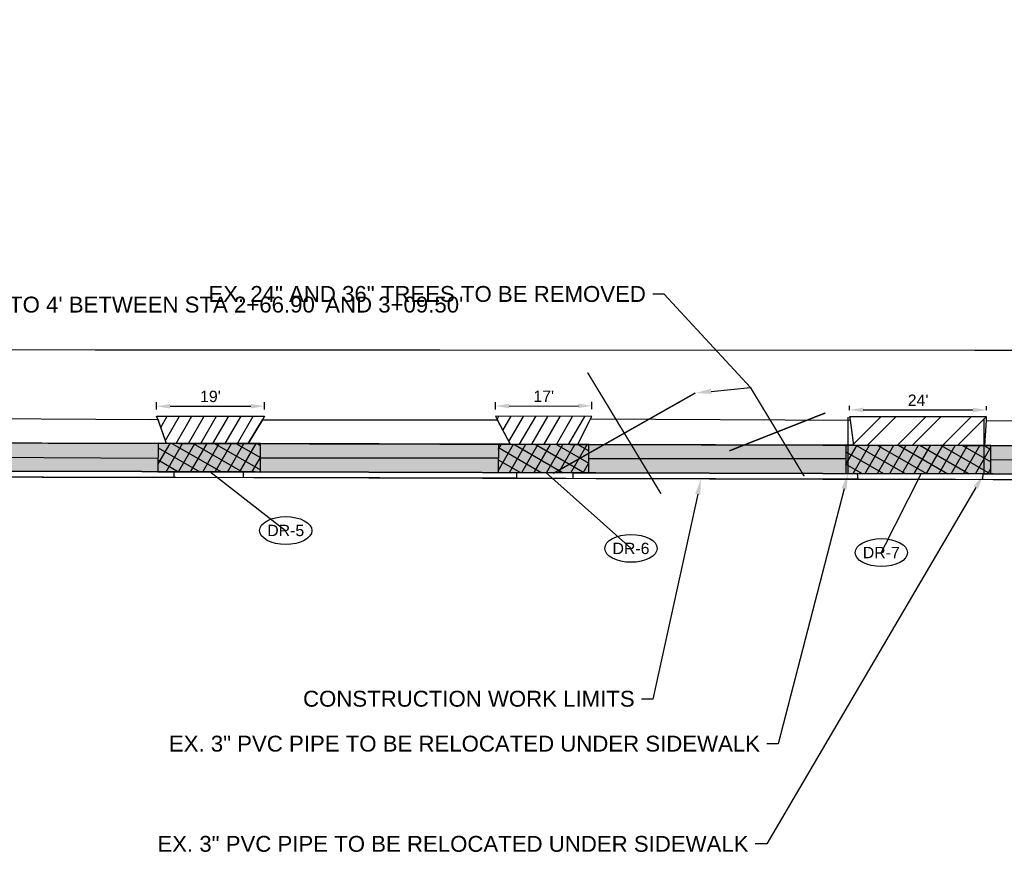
# Model space of a CAD drawing. Extents: x 193332 to 389459, y 288698 to 577709.
# Tile 3 of 10: x 194191 to 194364, y 288698 to 288846. Entities that reach past the tile are written whole.
import ezdxf
from ezdxf import colors
from ezdxf.entities.mleader import LeaderData, LeaderLine
from ezdxf.enums import TextEntityAlignment as Align
from ezdxf.math import Vec2, Vec3

# ---------------------------------------------------------------- set-up
doc = ezdxf.new("R2010")
doc.units = 0
doc.header["$MEASUREMENT"] = 0
doc.header["$PDSIZE"] = 5
doc.linetypes.add('c_p-bn-work-lim', pattern=[0.2, 0.1, -0.1])
for name, color, linetype, plot in [('0_Working 4 Inch Length', 3, 'Continuous', False), ('0_Working Curb Ramp', 4, 'Continuous', False), ('0_Working Seeding', 3, 'Continuous', False)]:
    doc.layers.add(name, color=color, linetype=linetype, plot=plot)
for name, color, linetype in [('AN-Text-Notes', 6, 'Continuous'), ('AN-Text-Notes-Balloon', 7, 'Continuous'), ('C_P-BN-Work-Lim', 2, 'c_p-bn-work-lim'), ('C_P-PV-Drive-Asph-Hatch', 228, 'Continuous'), ('C_P-PV-Drive-Conc', 254, 'Continuous'), ('C_P-PV-Drive-Conc-Hatch', 8, 'Continuous'), ('C_P-PV-Walk-Conc', 254, 'Continuous'), ('C_P-PV-Walk-Hatch', 250, 'Continuous'), ('C_P-PV-Walk-Hatch-6IN', 250, 'Continuous'), ('C_P-PV-Walk-Text', 7, 'Continuous'), ('G_X-AN-Text-Dim', 251, 'Continuous')]:
    doc.layers.add(name, color=color, linetype=linetype)
doc.styles.add('CT_P-Dim', font='arial.ttf')
doc.styles.add('CT_P-Symb', font='arial.ttf')
doc.styles.add('CT_P-Text', font='arial.ttf')
doc.styles.get("Standard").update_dxf_attribs({"font": 'simplex.shx'})
doc.dimstyles.new('CT_P-Dim-Eng_A', dxfattribs={"dimtxt": 0.1, "dimasz": 0.12, "dimexe": 0.035, "dimexo": 0.06, "dimgap": 0.035, "dimtad": 1, "dimdsep": 46, "dimtxsty": 'CT_P-Dim', "dimcen": 0, "dimclrd": 256, "dimclre": 256, "dimclrt": 256, "dimaunit": 1, "dimadec": 6, "dimazin": 0, "dimtfac": 0.75, "dimtix": 1, "dimtmove": 1, "dimatfit": 0, "dimfxl": 1, "dimtolj": 1, "dimtzin": 0, "dimlwd": -1, "dimlwe": -1, "dimarcsym": 0})
pattern_1 = [(60, (-0.0392, -2.0003), (-1.623797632, 0.9375), []), (150, (-0.0392, -2.0003), (-0.9375, -1.623797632), [])]
pattern_2 = [(60, (0, 0), (-1.623797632, 0.9375), [])]

# ---------------------------------------------------------------- blocks, each defined once
blk = doc.blocks.new('*D314')
at = {"layer": 'Defpoints', "color": 0, "transparency": 16777216}
for p in [(194233.99, 288777.73), (194214.95, 288775.95, 1114.59), (194233.99, 288775.97, 1114.59)]:
    blk.add_point(p, dxfattribs=at)
at = {"layer": 'G_X-AN-Text-Dim', "transparency": 16777216}
for p, q in [((194214.94, 288777.15), (194214.94, 288778.41)), ((194217.34, 288777.71), (194231.59, 288777.73)), ((194233.99, 288777.17), (194233.99, 288778.43))]:
    blk.add_line(p, q, dxfattribs=at)
for points in [[(194217.34, 288778.11), (194217.34, 288777.31), (194214.94, 288777.71)], [(194231.59, 288778.13), (194231.59, 288777.33), (194233.99, 288777.73)]]:
    blk.add_solid(points, dxfattribs=at)
at = {"layer": 'G_X-AN-Text-Dim', "transparency": 16777216, "insert": (194224.46, 288779.44), "char_height": 2, "attachment_point": 5, "rotation": 0.053, "style": 'CT_P-Dim'}
blk.add_mtext("\\A1;19'", dxfattribs=at)
blk = doc.blocks.new('*D315')
at = {"layer": 'Defpoints', "color": 0, "transparency": 16777216}
for p in [(194291.71, 288777.8), (194274.7, 288775.96, 1113.58), (194291.72, 288776, 1113.39)]:
    blk.add_point(p, dxfattribs=at)
at = {"layer": 'G_X-AN-Text-Dim', "transparency": 16777216}
for p, q in [((194274.7, 288777.16), (194274.69, 288778.46)), ((194291.71, 288777.2), (194291.71, 288778.5)), ((194277.09, 288777.76), (194289.31, 288777.79))]:
    blk.add_line(p, q, dxfattribs=at)
for points in [[(194277.09, 288778.16), (194277.1, 288777.36), (194274.69, 288777.76)], [(194289.31, 288778.19), (194289.31, 288777.39), (194291.71, 288777.8)]]:
    blk.add_solid(points, dxfattribs=at)
at = {"layer": 'G_X-AN-Text-Dim', "transparency": 16777216, "insert": (194283.2, 288779.48), "char_height": 2, "attachment_point": 5, "rotation": 0.1402, "style": 'CT_P-Dim'}
blk.add_mtext("\\A1;17'", dxfattribs=at)
blk = doc.blocks.new('*D316')
at = {"layer": 'Defpoints', "color": 0, "transparency": 16777216}
for p in [(194361.25, 288777.06), (194337.12, 288775.85, 1112.37), (194361.25, 288775.83, 1112.37)]:
    blk.add_point(p, dxfattribs=at)
at = {"layer": 'G_X-AN-Text-Dim', "transparency": 16777216}
for p, q in [((194337.12, 288777.05), (194337.12, 288777.78)), ((194339.52, 288777.08), (194358.85, 288777.06)), ((194361.25, 288777.03), (194361.25, 288777.76))]:
    blk.add_line(p, q, dxfattribs=at)
for points in [[(194339.52, 288777.48), (194339.52, 288776.68), (194337.12, 288777.08)], [(194358.85, 288777.46), (194358.85, 288776.66), (194361.25, 288777.06)]]:
    blk.add_solid(points, dxfattribs=at)
at = {"layer": 'G_X-AN-Text-Dim', "transparency": 16777216, "insert": (194349.19, 288778.78), "char_height": 2, "attachment_point": 5, "rotation": 359.9604, "style": 'CT_P-Dim'}
blk.add_mtext("\\A1;24'", dxfattribs=at)
blk = doc.blocks.new('C_P-AN-ML-Oval-L')
at = {"transparency": 16777216}
blk.add_wipeout([(0.1836, 0.0607), (0.1956, 0.0504), (0.2064, 0.0382), (0.2146, 0.0246), (0.219, 0.0124), (0.2206, -0.0009), (0.2188, -0.0153), (0.2135, -0.0288), (0.2054, -0.0414), (0.1955, -0.0524), (0.1837, -0.0626), (0.1708, -0.0716), (0.1395, -0.0876), (0.108, -0.0987), (0.075, -0.1065), (0.0382, -0.1116), (0.0006, -0.1133), (-0.0364, -0.1116), (-0.073, -0.1067), (-0.1051, -0.0992), (-0.1361, -0.0885), (-0.1509, -0.0819), (-0.1651, -0.0742), (-0.1784, -0.0656), (-0.1905, -0.0559), (-0.2025, -0.0435), (-0.212, -0.0292), (-0.2174, -0.0156), (-0.2194, -0.001), (-0.2174, 0.0135), (-0.2124, 0.0266), (-0.2055, 0.0377), (-0.1966, 0.0482), (-0.1842, 0.0593), (-0.1707, 0.0689), (-0.1553, 0.0777), (-0.1393, 0.0853), (-0.1059, 0.097), (-0.0697, 0.1053), (-0.0349, 0.1098), (0.0006, 0.1113), (0.0369, 0.1098), (0.0726, 0.105), (0.1075, 0.0969), (0.1399, 0.0855), (0.1704, 0.0698)], dxfattribs=at)
blk.add_ellipse((0.0006, -0.001), major_axis=(-0.2306, 0), ratio=0.532621, dxfattribs=at)
at = {"transparency": 16777216, "style": 'CT_P-Symb'}
blk.add_attdef('XX-X', text='', height=0.1, dxfattribs=at).set_placement((0.0006, -0.001), align=Align.MIDDLE)
blk = doc.blocks.new('_None')
blk = doc.blocks.new('_Dot')
at = {"color": 0, "linetype": 'ByBlock', "lineweight": -2}
blk.add_line((-0.5, 0), (-1, 0), dxfattribs=at)
at = {"color": 0, "linetype": 'ByBlock', "const_width": 0.5}
blk.add_lwpolyline([(-0.25, 0, 1), (0.25, 0, 1)], format="xyb", close=True, dxfattribs=at)

msp = doc.modelspace()

# ---------------------------------------------------------------- hatches: boundary and pattern name
at = {"layer": 'C_P-PV-Drive-Asph-Hatch', "transparency": 33554559}
h = msp.add_hatch(dxfattribs=at)
h.set_pattern_fill('ANSI32', color=250, scale=0.75)
h.set_pattern_definition([(45, (0, 0), (-3.97747564, 3.97747564), []), (45, (2.6517, 0), (-3.97747564, 3.97747564), [])])
h.paths.add_polyline_path([(194337.122, 288775.85), (194337.2, 288775.254), (194337.776, 288770.867), (194360.957, 288770.807), (194361.217, 288775.223), (194361.253, 288775.834)])
at = {"layer": 'C_P-PV-Drive-Conc-Hatch'}
h = msp.add_hatch(dxfattribs=at)
h.set_pattern_fill('ANSI31', color=256, scale=0.75, angle=15)
h.set_pattern_definition(pattern_2)
h.paths.add_polyline_path([(194216.479, 288771.878), (194215.182, 288775.455), (194214.945, 288775.952), (194233.988, 288775.97), (194233.62, 288775.35), (194231.125, 288771.14), (194216.677, 288771.178)])
h = msp.add_hatch(dxfattribs=at)
h.set_pattern_fill('ANSI31', color=256, scale=0.75, angle=15)
h.set_pattern_definition(pattern_2)
h.paths.add_polyline_path([(194274.699, 288775.957), (194275.016, 288775.357), (194277.303, 288771.022), (194289.207, 288770.991), (194291.471, 288775.509), (194291.666, 288775.898)])
at = {"layer": 'C_P-PV-Walk-Hatch', "transparency": 33554495}
h = msp.add_hatch(color=256, dxfattribs=at)
h.dxf.hatch_style = 1
edge = h.paths.add_edge_path()
edge.add_line((193897.703, 288771.583), (193900.065, 288771.171))
edge.add_line((193900.065, 288771.171), (193904.06, 288770.589))
edge.add_line((193904.06, 288770.589), (193926.39, 288770.753))
edge.add_line((193926.39, 288770.753), (193975.161, 288771.114))
edge.add_line((193975.161, 288771.114), (194035.253, 288771.56))
edge.add_line((194035.253, 288771.56), (194084.041, 288771.507))
edge.add_line((194084.041, 288771.507), (194094.04, 288770.497))
edge.add_line((194094.04, 288770.497), (194116.712, 288770.437))
edge.add_line((194116.712, 288770.437), (194126.712, 288771.41))
edge.add_line((194126.712, 288771.41), (194155.332, 288771.332))
edge.add_line((194155.332, 288771.332), (194212.345, 288771.188))
edge.add_line((194212.345, 288771.188), (194272.37, 288771.034))
edge.add_line((194272.37, 288771.034), (194332.386, 288770.88))
edge.add_line((194332.386, 288770.88), (194392.401, 288770.726))
edge.add_line((194392.401, 288770.726), (194452.426, 288770.572))
edge.add_line((194452.426, 288770.572), (194512.442, 288770.408))
edge.add_line((194512.442, 288770.408), (194572.466, 288770.254))
edge.add_line((194572.466, 288770.254), (194610.296, 288770.156))
edge.add_line((194610.296, 288770.156), (194609.294, 288774.902))
edge.add_line((194609.294, 288774.902), (194609.294, 288775.565))
edge.add_line((194609.294, 288775.565), (194616.294, 288775.568))
edge.add_line((194616.294, 288775.568), (194616.294, 288774.883))
edge.add_line((194616.294, 288774.883), (194615.299, 288765.143))
edge.add_line((194615.299, 288765.143), (194572.453, 288765.254))
edge.add_line((194572.453, 288765.254), (194512.429, 288765.408))
edge.add_line((194512.429, 288765.408), (194452.413, 288765.572))
edge.add_line((194452.413, 288765.572), (194392.388, 288765.726))
edge.add_line((194392.388, 288765.726), (194332.373, 288765.88))
edge.add_line((194332.373, 288765.88), (194272.357, 288766.034))
edge.add_line((194272.357, 288766.034), (194212.332, 288766.188))
edge.add_line((194212.332, 288766.188), (194155.318, 288766.332))
edge.add_line((194155.318, 288766.332), (194095.301, 288766.496))
edge.add_line((194095.301, 288766.496), (194035.269, 288766.56))
edge.add_line((194035.269, 288766.56), (193975.198, 288766.114))
edge.add_line((193975.198, 288766.114), (193926.427, 288765.753))
edge.add_line((193926.427, 288765.753), (193904.097, 288765.589))
edge.add_line((193904.097, 288765.589), (193891.221, 288764.543))
edge.add_line((193891.221, 288764.543), (193890.439, 288764.538))
edge.add_arc((193905.001, 288756.06), 16.85, 139.50933, 149.79414, ccw=False)
edge.add_arc((193905.443, 288755.798), 17.357, 125.10531, 139.79823, ccw=False)
edge.add_line((193895.462, 288769.998), (193896.434, 288770.685))
edge.add_line((193896.434, 288770.685), (193897.703, 288771.583))
at = {"layer": 'C_P-PV-Walk-Hatch-6IN'}
h = msp.add_hatch(dxfattribs=at)
h.set_pattern_fill('ANSI37', color=256, scale=0.75, angle=15)
h.set_pattern_definition(pattern_1)
h.paths.add_polyline_path([(194215.228, 288771.181), (194215.215, 288766.178), (194233.27, 288766.1), (194233.27, 288771.135)])
h = msp.add_hatch(dxfattribs=at)
h.set_pattern_fill('ANSI37', color=256, scale=0.75, angle=15)
h.set_pattern_definition(pattern_1)
h.paths.add_polyline_path([(194275.207, 288771.027), (194275.194, 288766.027), (194291.169, 288765.986), (194291.169, 288770.986)])
h = msp.add_hatch(dxfattribs=at)
h.set_pattern_fill('ANSI37', color=256, scale=0.75, angle=15)
h.set_pattern_definition(pattern_1)
h.paths.add_polyline_path([(194336.474, 288770.87), (194336.461, 288765.87), (194362.035, 288765.804), (194362.035, 288770.804)])

# ---------------------------------------------------------------- linework, layer by layer
at = {"layer": '0_Working 4 Inch Length', "elevation": 1116.647, "flags": 128}
for points in [[(194174.842, 288768.784), (194215.221, 288768.563)], [(194233.27, 288768.617), (194275.201, 288768.617)], [(194291.169, 288768.486), (194336.468, 288768.486)], [(194362.035, 288768.304), (194392.393, 288768.226)]]:
    msp.add_lwpolyline(points, dxfattribs=at)
at = {"layer": '0_Working Curb Ramp', "elevation": 1116.647}
for points in [[(194215.228, 288771.181), (194215.215, 288766.178), (194233.27, 288766.1), (194233.27, 288771.135)], [(194275.207, 288771.027), (194275.194, 288766.027), (194291.169, 288765.986), (194291.169, 288770.986)], [(194336.474, 288770.87), (194336.461, 288765.87), (194362.035, 288765.804), (194362.035, 288770.804)]]:
    msp.add_lwpolyline(points, close=True, dxfattribs=at)
at = {"layer": '0_Working Seeding', "flags": 128}
for points, elevation in [([(194172.754, 288771.29), (194175.207, 288775.632), (194213.93, 288775.363), (194215.182, 288775.455), (194216.677, 288771.178)], 1115.515), ([(194231.125, 288771.14), (194233.62, 288775.35), (194275.019, 288775.35), (194277.304, 288771.02)], 1116.647), ([(194289.207, 288770.991), (194291.471, 288775.509), (194337.2, 288775.254), (194337.776, 288770.867)], 1113.583), ([(194360.957, 288770.803), (194361.217, 288775.223), (194393.002, 288775.055), (194393.811, 288770.717)], 1116.647), ([(194171.486, 288766.291), (194171.486, 288765.292), (194218.088, 288765.174), (194218.093, 288766.166)], 1116.647), ([(194288.414, 288764.994), (194288.414, 288765.993), (194338.435, 288765.844), (194338.564, 288764.865)], 1113.392), ([(194360.604, 288764.808), (194360.662, 288765.808), (194394.744, 288765.719), (194394.931, 288764.72)], 1111.837)]:
    msp.add_lwpolyline(points, close=True, dxfattribs=dict(at, elevation=elevation))
for points in [[(194336.844, 288765.869), (194336.844, 288775.798)], [(194360.785, 288775.585), (194360.785, 288765.808)]]:
    msp.add_lwpolyline(points, dxfattribs=at)
at = {"layer": '0_Working Seeding', "elevation": 1116.647, "flags": 128}
msp.add_lwpolyline([(193909.099, 288765.626), (193909.06, 288770.625), (194084.041, 288771.507), (194094.041, 288770.498), (194116.712, 288770.439), (194126.712, 288771.41), (194610.296, 288770.156), (194610.296, 288765.156)], dxfattribs=at)
at = {"layer": '0_Working Seeding', "flags": 128}
msp.add_lwpolyline([(194230.265, 288765.143), (194230.308, 288766.143), (194278.409, 288766.019), (194278.431, 288765.019)], close=True, dxfattribs=at)
at = {"layer": 'AN-Text-Notes', "const_width": 0.25, "flags": 128}
for points in [[(194290.936, 288783.663), (194303.879, 288762.278)], [(194319.655, 288781.009), (194329.113, 288765.382)], [(194284.883, 288765.878), (194309.932, 288780.063)], [(194315.923, 288769.854), (194332.845, 288776.537)]]:
    msp.add_lwpolyline(points, dxfattribs=at)
at = {"layer": 'C_P-BN-Work-Lim', "color": 7, "const_width": 0.2, "flags": 128}
msp.add_lwpolyline([(194622.189, 288787.33), (194631.171, 288787.251), (194677.804, 288787.356), (194720.698, 288787.087), (194765.017, 288787.172), (194811.787, 288787.364), (194858.319, 288787.382), (194906.011, 288787.193), (194950.224, 288787.231), (194998.847, 288787.165), (195044.751, 288787.168), (195084.672, 288787.148), (195129.709, 288787.037), (195174.975, 288786.876), (195219.015, 288786.975), (195258.534, 288786.796), (195304.582, 288787.178), (195354.047, 288786.598), (195400.591, 288787.231), (195451.245, 288786.678), (195496.301, 288786.517), (195540.89, 288786.337), (195590.267, 288786.241), (195635.676, 288786.538), (195683.127, 288786.255), (195692.253, 288786.339), (195692.019, 288811.652), (195672.656, 288811.41), (195597.627, 288811.605), (195537.612, 288811.758), (195472.585, 288811.933), (195412.57, 288812.087), (195342.543, 288812.262), (195277.516, 288812.436), (195217.501, 288812.59), (195152.484, 288812.754), (195082.457, 288812.939), (195017.43, 288813.104), (194957.415, 288813.268), (194892.389, 288813.432), (194829.373, 288813.596), (194759.345, 288813.781), (194694.329, 288813.945), (194643.772, 288814.08), (194603.062, 288814.184), (194603.039, 288787.499), (194213.805, 288787.644), (193817.153, 288787.833), (193817.327, 288764.04), (193975.26, 288765.115), (194035.317, 288765.56), (194095.334, 288765.496), (194155.349, 288765.332), (194212.364, 288765.189), (194272.389, 288765.035), (194332.404, 288764.881), (194392.419, 288764.727), (194452.445, 288764.573), (194512.46, 288764.409), (194572.485, 288764.254), (194622.128, 288764.125)], close=True, dxfattribs=at)
at = {"layer": 'C_P-PV-Drive-Asph-Hatch', "color": 250, "transparency": 33554559, "elevation": 1112.365, "flags": 128}
msp.add_lwpolyline([(194337.122, 288775.85), (194337.2, 288775.254), (194337.776, 288770.867), (194360.957, 288770.807), (194361.217, 288775.223), (194361.253, 288775.834)], close=True, dxfattribs=at)
at = {"layer": 'C_P-PV-Drive-Conc', "flags": 128}
for points, elevation in [([(194216.479, 288771.878), (194215.182, 288775.455), (194214.945, 288775.952), (194233.988, 288775.97), (194233.62, 288775.35), (194231.125, 288771.14), (194216.677, 288771.178)], 1114.592), ([(194274.699, 288775.957), (194275.016, 288775.357), (194277.303, 288771.022), (194289.207, 288770.991), (194291.471, 288775.509), (194291.666, 288775.898)], 1113.583)]:
    msp.add_lwpolyline(points, close=True, dxfattribs=dict(at, elevation=elevation))
at = {"layer": 'C_P-PV-Walk-Conc', "elevation": 1116.647, "flags": 128}
for points in [[(193904.06, 288770.589), (193926.39, 288770.753), (193975.161, 288771.114), (194035.253, 288771.56), (194084.041, 288771.507), (194094.04, 288770.497), (194116.712, 288770.437), (194126.712, 288771.41), (194155.332, 288771.332), (194212.345, 288771.188), (194272.37, 288771.034), (194332.386, 288770.88), (194392.401, 288770.726)], [(194392.388, 288765.726), (194332.373, 288765.88), (194272.357, 288766.034), (194212.332, 288766.188), (194155.318, 288766.332), (194095.301, 288766.496), (194035.269, 288766.56), (193975.198, 288766.114), (193926.427, 288765.753), (193904.097, 288765.589)]]:
    msp.add_lwpolyline(points, dxfattribs=at)
at = {"layer": 'C_P-PV-Walk-Hatch-6IN', "elevation": 1116.647, "flags": 128}
for points in [[(194215.228, 288771.181), (194215.215, 288766.178), (194233.27, 288766.1), (194233.27, 288771.135)], [(194275.207, 288771.027), (194275.194, 288766.027), (194291.169, 288765.986), (194291.169, 288770.986)], [(194336.474, 288770.87), (194336.461, 288765.87), (194362.035, 288765.804), (194362.035, 288770.804)]]:
    msp.add_lwpolyline(points, close=True, dxfattribs=at)
at = {"layer": 'Defpoints', "color": 2, "flags": 128}
msp.add_lwpolyline([(193774.972, 288764.642), (193826.475, 288765.019), (193926.481, 288765.753), (193975.252, 288766.115), (194035.314, 288766.56), (194095.336, 288766.496), (194155.352, 288766.332), (194212.366, 288766.189), (194272.391, 288766.035), (194332.407, 288765.881), (194392.422, 288765.727)], dxfattribs=at)
at = {"layer": 'Defpoints', "flags": 128}
msp.add_lwpolyline([(193774.979, 288763.642), (193826.483, 288764.019), (193926.488, 288764.753), (193975.26, 288765.115), (194035.317, 288765.56), (194095.334, 288765.496), (194155.349, 288765.332), (194212.364, 288765.189), (194272.389, 288765.035), (194332.404, 288764.881), (194392.419, 288764.727)], dxfattribs=at)

# ---------------------------------------------------------------- dimensions: what is measured, and where the dimension line sits
at = {"layer": 'G_X-AN-Text-Dim'}
for p1, p2, distance, text, picture, middle in [((194214.945, 288775.952, 1114.592), (194233.988, 288775.97, 1114.592), 1.757, "19'", '*D314', (194224.463, 288779.44)), ((194274.699, 288775.957, 1113.583), (194291.716, 288775.999, 1113.392), 1.801, "17'", '*D315', (194283.199, 288779.483)), ((194337.122, 288775.85, 1112.365), (194361.253, 288775.834, 1112.365), 1.229, "24'", '*D316', (194349.189, 288778.775))]:
    dim = msp.add_aligned_dim(p1=p1, p2=p2, distance=distance, text=text, dimstyle='CT_P-Dim-Eng_A', override={"dimpost": "'"}, dxfattribs=at)
    dim.commit()
    dim.dimension.update_dxf_attribs({"geometry": picture, "text_midpoint": middle})

# ---------------------------------------------------------------- leaders
at = {"layer": 'AN-Text-Notes-Balloon'}
ml = msp.add_multileader_block('Standard', dxfattribs=at)
ml.set_content('C_P-AN-ML-Oval-L', color=256, scale=20)
ml.set_attribute('XX-X', 'DR-5', width=0)
ml.set_leader_properties(color=256, linetype='ByLayer', lineweight=-1)
ml.set_arrow_properties(name='NONE')
ml.build(insert=Vec2(0, 0))
ml.multileader.update_dxf_attribs({"has_dogleg": 0, "text_right_attachment_type": 3, "dogleg_length": 0.06, "arrow_head_size": 2.4, "scale": 20, "block_connection_type": 1})
ctx = ml.context
ctx.base_point, ctx.scale, ctx.char_height, ctx.arrow_head_size, ctx.landing_gap_size, ctx.plane_origin = Vec3(194237.719, 288755.825, 5.235), 20, 1.6, 2.4, 0.5, Vec3(194228.849, 288750.451, 5.235)
ctx.right_attachment, ctx.attachment_type = 3, 1
notes = []
notes.append((ctx, [(0, (1, 1, 0), (194236.519, 288755.825, 5.235), (1, 0), 1.2, [(0, [(194224.348, 288766.188, 5.235)], 0, [])])]))
ctx.block.insert = Vec3(194237.719, 288755.825, 5.235)
ml = msp.add_multileader_block('Standard', dxfattribs=at)
ml.set_content('C_P-AN-ML-Oval-L', color=256, scale=20)
ml.set_attribute('XX-X', 'DR-6', width=0)
ml.set_leader_properties(color=256, linetype='ByLayer', lineweight=-1)
ml.set_arrow_properties(name='NONE')
ml.build(insert=Vec2(0, 0))
ml.multileader.update_dxf_attribs({"has_dogleg": 0, "text_right_attachment_type": 3, "dogleg_length": 0.06, "arrow_head_size": 2.4, "scale": 20, "block_connection_type": 1})
ctx = ml.context
ctx.base_point, ctx.scale, ctx.char_height, ctx.arrow_head_size, ctx.landing_gap_size, ctx.plane_origin = Vec3(194298.575, 288752.675, 5.235), 20, 1.6, 2.4, 0.5, Vec3(194287.457, 288746.709, 5.235)
ctx.right_attachment, ctx.attachment_type = 3, 1
notes.append((ctx, [(0, (1, 1, 0), (194297.375, 288752.675, 5.235), (1, 0), 1.2, [(0, [(194283.593, 288766.036, 5.235)], 0, [])])]))
ctx.block.insert = Vec3(194298.575, 288752.675, 5.235)
ml = msp.add_multileader_block('Standard', dxfattribs=at)
ml.set_content('C_P-AN-ML-Oval-L', color=256, scale=20)
ml.set_attribute('XX-X', 'DR-7', width=0)
ml.set_leader_properties(color=256, linetype='ByLayer', lineweight=-1)
ml.set_arrow_properties(name='NONE')
ml.build(insert=Vec2(0, 0))
ml.multileader.update_dxf_attribs({"has_dogleg": 0, "text_right_attachment_type": 3, "dogleg_length": 0.06, "arrow_head_size": 2.4, "scale": 20, "block_connection_type": 1})
ctx = ml.context
ctx.base_point, ctx.scale, ctx.char_height, ctx.arrow_head_size, ctx.landing_gap_size, ctx.plane_origin = Vec3(194342.696, 288751.942, 5.235), 20, 1.6, 2.4, 0.5, Vec3(194354.077, 288741.569, 5.235)
ctx.right_attachment, ctx.attachment_type = 3, 1
notes.append((ctx, [(1, (1, 1, 0), (194343.896, 288751.942, 5.235), (-1, 0), 1.2, [(0, [(194349.755, 288765.866, 5.235)], 0, [])])]))
ctx.block.insert = Vec3(194342.696, 288751.942, 5.235)
at = {"layer": 'C_P-PV-Walk-Text'}
ml = msp.add_multileader_mtext('Standard', dxfattribs=at)
ml.set_content('EX. SIDEWALK TO BE REMOVED AND REPLACED.', color=256, style='CT_P-Text')
ml.set_leader_properties(color=256)
ml.build(insert=Vec2(0, 0))
ml.multileader.update_dxf_attribs({"dogleg_length": 0.1, "arrow_head_size": 2.8, "scale": 20})
ctx = ml.context
ctx.base_point, ctx.scale, ctx.char_height, ctx.arrow_head_size, ctx.landing_gap_size, ctx.plane_origin = Vec3(194509.998, 288844.404), 20, 2.8, 2.8, 1.2, Vec3(194741.816, 288850.734)
ctx.text_align_type = 2
notes.append((ctx, [(1, (1, 1, 0), (194554.309, 288844.404), (-1, 0), 2, [(1, [(194614.728, 288814.154), (194614.853, 288800.425)], 0, [])])]))
ctx.mtext.insert, ctx.mtext.width, ctx.mtext.defined_height, ctx.mtext.alignment, ctx.mtext.flow_direction = Vec3(194551.109, 288845.828), 43.65302, 0.549, 3, 5
ml = msp.add_multileader_mtext('Standard', dxfattribs=at)
ml.set_content('EX. 24" AND 36" TREES TO BE REMOVED', color=256, style='CT_P-Text')
ml.set_leader_properties(color=256)
ml.build(insert=Vec2(0, 0))
ml.multileader.update_dxf_attribs({"dogleg_length": 0.1, "arrow_head_size": 2.8, "scale": 20})
ctx = ml.context
ctx.base_point, ctx.scale, ctx.char_height, ctx.arrow_head_size, ctx.landing_gap_size, ctx.plane_origin = Vec3(194257.097, 288797.496, 1113), 20, 2.8, 2.8, 1.2, Vec3(194338.516, 288824.054, 1113)
ctx.text_align_type = 2
notes.append((ctx, [(1, (1, 1, 0), (194304.414, 288797.496, 1113), (-1, 0), 2, [(1, [(194309.932, 288780.063, 1113), (194319.655, 288781.009, 1113)], 0, [])])]))
ctx.mtext.insert, ctx.mtext.width, ctx.mtext.defined_height, ctx.mtext.alignment, ctx.mtext.flow_direction = Vec3(194301.214, 288798.92, 1113), 47.55613, 1.017, 3, 5
ml = msp.add_multileader_mtext('Standard', dxfattribs=at)
ml.set_content("10' SIDEWALK TRANSITION FROM 5' TO 4' BETWEEN STA 2+66.90' AND 3+09.50'", color=256, style='CT_P-Text')
ml.set_leader_properties(color=256)
ml.build(insert=Vec2(0, 0))
ml.multileader.update_dxf_attribs({"text_right_attachment_type": 3, "dogleg_length": 0.1, "arrow_head_size": 2.8, "scale": 20})
ctx = ml.context
ctx.base_point, ctx.scale, ctx.char_height, ctx.arrow_head_size, ctx.landing_gap_size, ctx.plane_origin = Vec3(194118.907, 288795.62), 20, 2.8, 2.8, 1.2, Vec3(194197.657, 288806.169)
ctx.right_attachment = 3
notes.append((ctx, [(0, (1, 1, 0), (194116.907, 288795.62), (1, 0), 2, [(1, [(194084.041, 288771.507), (194126.712, 288771.41)], 0, [])])]))
ctx.mtext.insert, ctx.mtext.width, ctx.mtext.defined_height, ctx.mtext.flow_direction = Vec3(194120.107, 288797.045), 78.15679, 1.017, 5
ml = msp.add_multileader_mtext('Standard', dxfattribs=at)
ml.set_content('EX. SHRUB AND ELECTRIC BOX TO BE RELOCATED', color=256, style='CT_P-Text')
ml.set_leader_properties(color=256)
ml.set_arrow_properties(name='DOT')
ml.build(insert=Vec2(0, 0))
ml.multileader.update_dxf_attribs({"dogleg_length": 0.1, "arrow_head_size": 2.8, "scale": 20})
ctx = ml.context
ctx.base_point, ctx.scale, ctx.char_height, ctx.arrow_head_size, ctx.landing_gap_size, ctx.plane_origin = Vec3(194514.473, 288740.976), 20, 2.8, 2.8, 1.2, Vec3(194564.125, 288758.111)
ctx.text_align_type = 2
notes.append((ctx, [(1, (1, 1, 0), (194553.598, 288740.976), (-1, 0), 2, [(0, [(194577.651, 288767.755)], 0, [])])]))
ctx.mtext.insert, ctx.mtext.width, ctx.mtext.defined_height, ctx.mtext.alignment, ctx.mtext.flow_direction = Vec3(194550.398, 288742.4), 35.06238, 1.017, 3, 5
ml = msp.add_multileader_mtext('Standard', dxfattribs=at)
ml.set_content('EX. 3" PVC PIPE TO BE RELOCATED UNDER SIDEWALK', color=256, style='CT_P-Text')
ml.set_leader_properties(color=256)
ml.build(insert=Vec2(0, 0))
ml.multileader.update_dxf_attribs({"dogleg_length": 0.1, "arrow_head_size": 2.8, "scale": 20})
ctx = ml.context
ctx.base_point, ctx.scale, ctx.char_height, ctx.arrow_head_size, ctx.landing_gap_size, ctx.plane_origin = Vec3(194281.981, 288700.538), 20, 2.8, 2.8, 1.2, Vec3(194396.253, 288756.353)
ctx.text_align_type = 2
notes.append((ctx, [(1, (1, 1, 0), (194322.5, 288700.538), (-1, 0), 2, [(0, [(194360.785, 288765.808)], 0, [])])]))
ctx.mtext.insert, ctx.mtext.width, ctx.mtext.defined_height, ctx.mtext.alignment, ctx.mtext.flow_direction = Vec3(194319.3, 288701.962), 38.8823, 1.017, 3, 5
ml = msp.add_multileader_mtext('Standard', dxfattribs=at)
ml.set_content('EX. 3" PVC PIPE TO BE RELOCATED UNDER SIDEWALK', color=256, style='CT_P-Text')
ml.set_leader_properties(color=256)
ml.build(insert=Vec2(0, 0))
ml.multileader.update_dxf_attribs({"dogleg_length": 0.1, "arrow_head_size": 2.8, "scale": 20})
ctx = ml.context
ctx.base_point, ctx.scale, ctx.char_height, ctx.arrow_head_size, ctx.landing_gap_size, ctx.plane_origin = Vec3(194284.007, 288718.206), 20, 2.8, 2.8, 1.2, Vec3(194278.455, 288739.315)
ctx.text_align_type = 2
notes.append((ctx, [(1, (1, 1, 0), (194324.527, 288718.206), (-1, 0), 2, [(0, [(194336.844, 288765.869)], 0, [])])]))
ctx.mtext.insert, ctx.mtext.width, ctx.mtext.defined_height, ctx.mtext.alignment, ctx.mtext.flow_direction = Vec3(194321.327, 288719.63), 38.8823, 1.017, 3, 5
ml = msp.add_multileader_mtext('Standard', dxfattribs=at)
ml.set_content('EX. 3" PVC PIPE TO BE RELOCATED UNDER SIDEWALK', color=256, style='CT_P-Text')
ml.set_leader_properties(color=256)
ml.build(insert=Vec2(0, 0))
ml.multileader.update_dxf_attribs({"dogleg_length": 0.1, "arrow_head_size": 2.8, "scale": 20})
ctx = ml.context
ctx.base_point, ctx.scale, ctx.char_height, ctx.arrow_head_size, ctx.landing_gap_size, ctx.plane_origin = Vec3(194516.093, 288725.397), 20, 2.8, 2.8, 1.2, Vec3(194566.101, 288748.481)
ctx.text_align_type = 2
notes.append((ctx, [(1, (1, 1, 0), (194556.612, 288725.397), (-1, 0), 2, [(0, [(194581.298, 288765.231)], 0, [])])]))
ctx.mtext.insert, ctx.mtext.width, ctx.mtext.defined_height, ctx.mtext.alignment, ctx.mtext.flow_direction = Vec3(194553.412, 288726.821), 38.8823, 1.017, 3, 5
ml = msp.add_multileader_mtext('Standard', dxfattribs=at)
ml.set_content('CONSTRUCTION WORK LIMITS', color=256, style='CT_P-Text')
ml.set_leader_properties(color=256)
ml.build(insert=Vec2(0, 0))
ml.multileader.update_dxf_attribs({"text_right_attachment_type": 3, "dogleg_length": 0.1, "arrow_head_size": 2.8, "scale": 20})
ctx = ml.context
ctx.base_point, ctx.scale, ctx.char_height, ctx.arrow_head_size, ctx.landing_gap_size, ctx.plane_origin = Vec3(194239.975, 288726.126), 20, 2.8, 2.8, 1.2, Vec3(194351.535, 288750.764)
ctx.right_attachment, ctx.text_align_type = 3, 2
notes.append((ctx, [(1, (1, 1, 0), (194302.432, 288726.077), (-1, 0), 2, [(0, [(194310.948, 288764.936)], 0, [])])]))
ctx.mtext.insert, ctx.mtext.defined_height, ctx.mtext.alignment, ctx.mtext.flow_direction = Vec3(194299.232, 288727.55), 1.017, 3, 5
for ctx, leaders in notes:
    for number, flags, end, landing, length, lines in leaders:
        leader = LeaderData()
        leader.index, (leader.has_last_leader_line, leader.has_dogleg_vector, leader.attachment_direction) = number, flags
        leader.last_leader_point, leader.dogleg_vector, leader.dogleg_length = Vec3(end), Vec3(landing), length
        for number, points, colour, breaks in lines:
            line = LeaderLine()
            line.index, line.vertices, line.color, line.breaks = number, Vec3.list(points), colors.encode_raw_color(colour), breaks
            leader.lines.append(line)
        ctx.leaders.append(leader)

doc.saveas('drawing.dxf')
